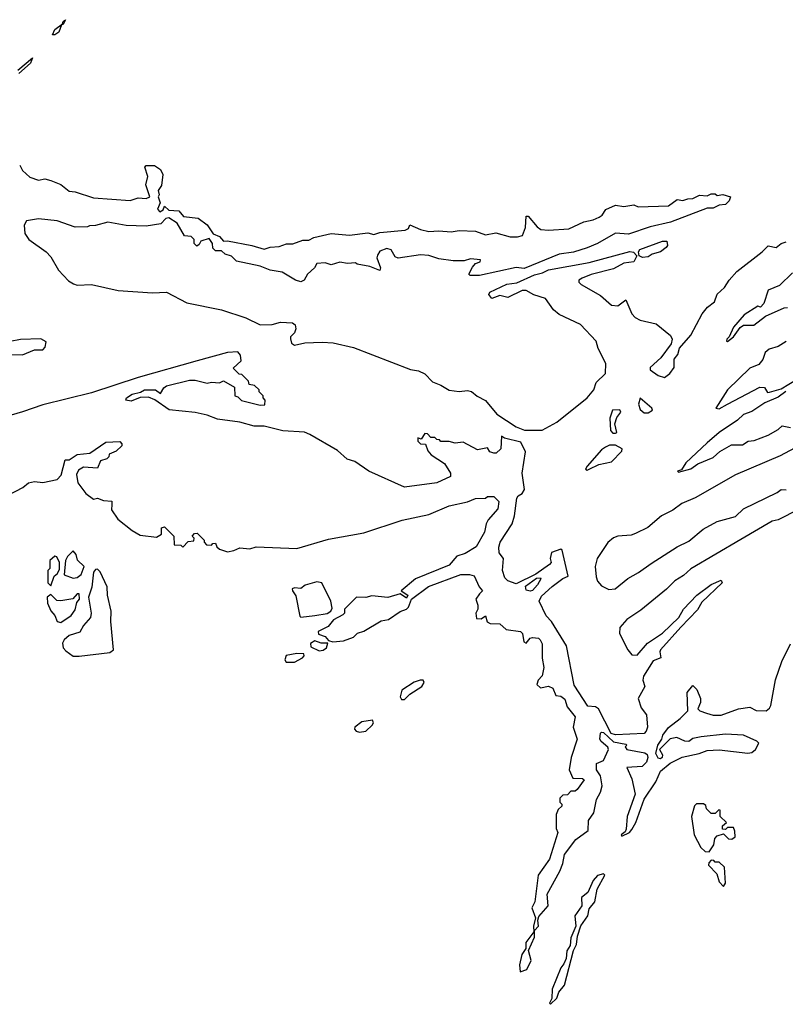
# Model space of a CAD drawing. Extents: x 2219101 to 2444320, y 201258 to 358766.
# Tile 205 of 256: x 2352832 to 2356600, y 313760 to 318607. Entities that reach past the tile are written whole.
import ezdxf

# ---------------------------------------------------------------- set-up
doc = ezdxf.new("R2010")
doc.units = 0

msp = doc.modelspace()

# ---------------------------------------------------------------- linework, layer by layer
at = {"layer": '0CON10XD'}
for points in [[(2353005, 318532.2), (2352992.7, 318532.7), (2353005, 318558.6), (2353043, 318587), (2353045, 318598.8), (2353057.3, 318607.3), (2353045, 318583.8), (2353038.3, 318581.7), (2353025, 318546), (2353005, 318532.2)], [(2352821.8, 318358.2), (2352895, 318420), (2352885, 318393.1), (2352828.3, 318341.7)], [(2352831.7, 317891.7), (2352846.2, 317865), (2352881.9, 317831.9), (2352925, 317818), (2352955, 317823.3), (2352985, 317816.2), (2353035, 317796.7), (2353075, 317763.3), (2353105, 317760), (2353195, 317730), (2353375, 317716.7), (2353415, 317730), (2353455, 317726.7), (2353472.5, 317735), (2353453.3, 317795), (2353462.5, 317835), (2353448.3, 317881.7), (2353455, 317890), (2353495, 317890), (2353525, 317870), (2353536.2, 317845), (2353529.3, 317790.7), (2353513.3, 317766.7), (2353517.5, 317745), (2353512.5, 317735), (2353522.5, 317705), (2353510, 317675), (2353521.7, 317661.7), (2353538.3, 317671.7), (2353545, 317690), (2353565, 317670), (2353615, 317666.2), (2353638.3, 317638.3), (2353709.5, 317629.5), (2353755, 317596.7), (2353783.3, 317553.3), (2353815, 317540), (2353835, 317517.5), (2353855, 317518.8), (2353975, 317496), (2354035, 317478), (2354065, 317488), (2354109.2, 317490.8), (2354145, 317503.3), (2354176.4, 317503.6), (2354225, 317522.5), (2354255, 317522.5), (2354280, 317535)], [(2354280, 317535), (2354365, 317554), (2354455, 317546), (2354545, 317558.8), (2354575, 317549.2), (2354605, 317560), (2354729.3, 317570.7), (2354745, 317580), (2354752.5, 317597.5), (2354805, 317574), (2354845, 317564.2), (2354895, 317568), (2354955, 317562.9), (2354995, 317570), (2355075, 317566.9), (2355125, 317548), (2355175, 317558.6), (2355245, 317538), (2355281.7, 317538.3), (2355306.2, 317545), (2355321.4, 317585), (2355325, 317640), (2355335, 317640), (2355378.3, 317588.3), (2355397.5, 317575), (2355435, 317571.1), (2355535, 317577.1), (2355608.3, 317611.7), (2355655, 317621.9), (2355683.8, 317635), (2355698, 317645), (2355717, 317673), (2355765, 317694), (2355805, 317687.5), (2355855, 317696), (2355875, 317686.7), (2356025, 317691.2), (2356068.3, 317721.7), (2356095, 317717.5), (2356120, 317725), (2356145, 317727.5), (2356177, 317743), (2356215, 317740), (2356235, 317750), (2356255, 317750), (2356265, 317742.5), (2356293, 317747), (2356330, 317735), (2356323.3, 317715), (2356305, 317698), (2356275, 317694), (2356245, 317680), (2356215, 317678.8), (2356035, 317610.4), (2355935, 317587.5), (2355828.7, 317551.3), (2355765, 317556.7), (2355675, 317505.4), (2355625.6, 317484.4), (2355556.9, 317463.1), (2355487.7, 317452.3), (2355315, 317382.6), (2355275, 317386.7), (2355095, 317347.8), (2355048.3, 317348.3), (2355042.5, 317355), (2355061.2, 317388.8), (2355075, 317407.5), (2355097.5, 317415), (2355100, 317425), (2355050.7, 317429.3), (2355019.5, 317420.5), (2354965, 317420), (2354895, 317429.2), (2354845, 317446.7), (2354805, 317450), (2354695, 317433.3), (2354680, 317440), (2354660, 317475), (2354639.2, 317480.8), (2354605, 317467.5), (2354592.7, 317447.3), (2354590, 317435), (2354607.5, 317385), (2354605, 317372.5), (2354555, 317392.5), (2354493, 317403), (2354485, 317410), (2354445, 317406.7), (2354407, 317413), (2354365, 317400), (2354335, 317410), (2354295, 317407.5), (2354283.3, 317385), (2354247.5, 317355), (2354232.5, 317325), (2354215, 317317.5), (2354190, 317325), (2354123.9, 317363.9), (2354063.9, 317373.9), (2354015, 317393.3), (2353899.3, 317419.3), (2353875, 317442.5), (2353843, 317453), (2353825, 317470), (2353795, 317470), (2353783, 317483), (2353780, 317505), (2353765, 317530), (2353723, 317517), (2353715, 317500), (2353703, 317493), (2353690, 317505), (2353690, 317525), (2353675, 317540), (2353643.6, 317543.6), (2353606.4, 317606.4), (2353565, 317632.5), (2353551.7, 317628.3), (2353527, 317603), (2353455, 317591.2), (2353355, 317593.8), (2353265, 317610), (2353205, 317593.3), (2353175, 317592.5), (2353165, 317587.5), (2353105, 317586.7), (2353016.4, 317616.4), (2352925, 317626.7), (2352865, 317617.5), (2352853.6, 317596.4), (2352857.5, 317555), (2352876.7, 317525), (2352962.5, 317465), (2352985, 317440), (2353022.5, 317375), (2353072.3, 317322.3), (2353096.4, 317306.4), (2353115, 317300), (2353185, 317303.3), (2353316.1, 317273.9), (2353485, 317262), (2353555, 317266.7), (2353655, 317214.2), (2353825, 317179.2), (2353945, 317138.8), (2354015.8, 317105.8), (2354075, 317106.1), (2354115, 317118.6), (2354174.7, 317114.7), (2354186.9, 317105), (2354191.5, 317085), (2354185, 317066), (2354164.5, 317045.5), (2354164.4, 317035.6), (2354169.5, 317015), (2354184.7, 317004.7), (2354235, 317016), (2354320.5, 317020.5), (2354375, 317016), (2354475, 316993.8), (2354755, 316886), (2354795, 316878), (2354825, 316863.8), (2354864.2, 316824.2), (2354905, 316808.8), (2354945, 316783.3), (2354995, 316777.5), (2355035, 316782.5), (2355055, 316776.7), (2355083.8, 316753.8), (2355125, 316732.5), (2355180, 316665), (2355275, 316603.3), (2355317, 316587), (2355403, 316587), (2355475, 316625.5), (2355625.5, 316745), (2355657.8, 316785), (2355669.3, 316820.7), (2355714.5, 316865.5), (2355716.2, 316915), (2355679.2, 316989.2), (2355668.7, 317025), (2355592.5, 317107.5), (2355486.7, 317156.7), (2355459.2, 317179.2), (2355420, 317235), (2355362.3, 317252.3), (2355325, 317274.4), (2355305, 317274.3), (2355235, 317240), (2355195, 317250), (2355155, 317234), (2355141.2, 317255), (2355145, 317265.8), (2355230, 317305), (2355278.3, 317311.7), (2355365, 317351.8), (2355405, 317360.3), (2355435, 317375.3), (2355635, 317411.3), (2355835, 317466.2), (2355853.1, 317463.1), (2355870, 317445), (2355854.7, 317415.3), (2355805, 317408.2), (2355755, 317381.5), (2355645, 317353.2), (2355600, 317335), (2355584.4, 317325), (2355584.3, 317315.7), (2355595, 317304.3), (2355690.2, 317250.2), (2355745, 317201.8), (2355775, 317199.4), (2355815, 317227.5), (2355845, 317160), (2355860.4, 317140.4), (2355885, 317127.3), (2355965, 317110), (2356035, 317052.9), (2356043.6, 317035), (2356038.9, 317011.1), (2355987.1, 316942.9), (2355934.2, 316895), (2355935, 316884), (2355974.6, 316855), (2356005, 316845.6), (2356032, 316865), (2356052.5, 316895), (2356053.3, 316936.7), (2356071.2, 316958.8), (2356079.1, 316990.9), (2356135.4, 317054.6), (2356190.4, 317159.6), (2356217.2, 317192.8), (2356251.3, 317218.7), (2356264.6, 317255.4), (2356301.3, 317288.7), (2356323.8, 317325), (2356362.2, 317367.8), (2356486.4, 317465), (2356515, 317493.6), (2356555, 317485.8), (2356580, 317505), (2356605, 317513.8)], [(2355897.1, 317437.1), (2355880, 317445), (2355877.8, 317465), (2355884, 317476), (2355995, 317517.1), (2356017.6, 317517.6), (2356020.4, 317495), (2356013.3, 317485), (2355985, 317463.9), (2355945, 317453.1), (2355925, 317439.6), (2355897.1, 317437.1)], [(2356635, 317360.8), (2356571.7, 317298.3), (2356515, 317276.2), (2356495, 317210), (2356478.3, 317191.7), (2356465, 317196.7), (2356397.1, 317155), (2356345, 317094), (2356324, 317046), (2356312.5, 317035), (2356310, 317025), (2356315, 317022.5), (2356345, 317046.2), (2356377.3, 317092.7), (2356395, 317103.8), (2356445, 317104.2), (2356502.1, 317147.9), (2356595, 317189.2), (2356610, 317190)], [(2352475, 316923.8), (2352555, 316924), (2352645, 316936.2), (2352695, 316950), (2352745, 316950), (2352785, 316958.8), (2352845, 316956.7), (2352905, 316982.5), (2352945, 316982.5), (2352957.5, 316995), (2352961.7, 317021.7), (2352935, 317036.2), (2352835, 317033.3), (2352785, 317023.3), (2352685, 317026.2), (2352633.6, 317016.4), (2352545, 317016), (2352458.3, 317001.7), (2352400, 316975), (2352390, 316965), (2352388.3, 316948.3), (2352400, 316935), (2352475, 316923.8)], [(2356605, 317023.8), (2356565, 316998.8), (2356520, 316985), (2356501.7, 316968.3), (2356488.8, 316935), (2356470.5, 316909.5), (2356425, 316891.9), (2356315, 316784.4), (2356257.5, 316695), (2356275, 316692), (2356315.7, 316714.3), (2356475, 316798.8), (2356497, 316797), (2356512.5, 316772.5), (2356523, 316773), (2356579.5, 316790.5), (2356655, 316835.8)], [(2355905, 315094), (2355765, 315087.1), (2355742.7, 315092.7), (2355680, 315215), (2355665, 315225.3), (2355628.3, 315228.3), (2355560.8, 315330.8), (2355523.3, 315525), (2355450, 315645), (2355423.1, 315673.1), (2355388.5, 315745), (2355400.5, 315769.5), (2355452.9, 315817.1), (2355505, 315856.7), (2355531.7, 315868.3), (2355502.5, 315995), (2355495, 316000), (2355450, 315985), (2355442.5, 315955), (2355447.5, 315935), (2355440, 315925), (2355372, 315878), (2355275, 315829.4), (2355234.6, 315844.6), (2355219.1, 315859.1), (2355207.5, 315895), (2355213.8, 315955), (2355192.1, 315982.1), (2355190, 316010), (2355196.9, 316035), (2355255.4, 316125), (2355267.3, 316165), (2355278, 316252), (2355286, 316264), (2355305, 316274.4), (2355316.2, 316295), (2355305.4, 316375), (2355320.5, 316480.5), (2355297.7, 316527.7), (2355217.5, 316547.5), (2355203, 316557), (2355200, 316495), (2355177.5, 316472.5), (2355165, 316472.5), (2355145, 316480), (2355135, 316500), (2355085, 316490), (2355015, 316527.5), (2354975, 316522.5), (2354945, 316530), (2354905, 316530), (2354898.3, 316538.3), (2354885, 316540), (2354875, 316550), (2354855, 316550), (2354838.3, 316568.3), (2354825, 316570), (2354808.3, 316541.7), (2354791.7, 316548.3), (2354791.7, 316531.7), (2354805, 316520), (2354828.3, 316518.3), (2354840, 316485), (2354857.5, 316465), (2354923, 316423), (2354952.5, 316375), (2354951.7, 316358.3), (2354885, 316326.7), (2354725, 316306.7), (2354550, 316385), (2354481.7, 316431.7), (2354443, 316443), (2354396.1, 316486.1), (2354260, 316565), (2354233, 316577), (2354127, 316583), (2354035, 316606.7), (2353986.4, 316606.4), (2353915, 316626.2), (2353805, 316640), (2353755, 316660), (2353695, 316673.3), (2353567, 316687), (2353496.1, 316736.1), (2353465, 316748.8), (2353425, 316746.7), (2353380.7, 316729.3), (2353353.9, 316733.9), (2353357.5, 316745), (2353385, 316763.8), (2353426.9, 316773.1), (2353446.7, 316785), (2353500, 316785), (2353525, 316767.5), (2353541.2, 316795), (2353555, 316804), (2353667, 316833), (2353695, 316832.5), (2353755, 316817.5), (2353775, 316822.5), (2353815, 316820), (2353835, 316830), (2353888.3, 316798.3), (2353890, 316755), (2353905, 316750), (2353923, 316733), (2354015, 316710), (2354038.3, 316711.7), (2354040, 316735), (2354030, 316745), (2354030, 316755), (2354010, 316775), (2354010, 316785), (2353987, 316807), (2353961.7, 316811.7), (2353958.3, 316828.3), (2353925, 316860), (2353911.7, 316861.7), (2353881.7, 316891.7), (2353922.1, 316927.9), (2353918.2, 316955), (2353905, 316972.7), (2353855, 316968.9), (2353705, 316927.6), (2353414.3, 316845.7), (2353185, 316770.9), (2352945, 316711.8), (2352845, 316677.3), (2352155.4, 316475.4)], [(2356602.3, 316777.7), (2356565, 316749.2), (2356499.2, 316720.8), (2356435, 316678), (2356395, 316663.3), (2356364.3, 316635.7), (2356275, 316575.7), (2356215, 316524), (2356110, 316425), (2356088.3, 316391.7), (2356070, 316385), (2356075, 316380), (2356135, 316396.7), (2356168.8, 316421.2), (2356245, 316452), (2356277.7, 316482.3), (2356335, 316513.8), (2356390, 316515), (2356417.5, 316532.5), (2356446.4, 316536.4), (2356515, 316562.5), (2356565, 316590), (2356585, 316607.5), (2356625, 316600)], [(2355925, 316671.4), (2355945.6, 316684.4), (2355943.8, 316695), (2355885, 316743.3), (2355877.5, 316715), (2355885, 316688.8), (2355905, 316671.9), (2355925, 316671.4)], [(2355751.7, 316571.7), (2355765, 316572.5), (2355770, 316575), (2355761.7, 316618.3), (2355770.9, 316649.1), (2355790, 316675), (2355785, 316686), (2355750, 316685), (2355736.7, 316645), (2355740, 316585), (2355751.7, 316571.7)], [(2352775, 316266.7), (2352847.5, 316305), (2352875, 316327.5), (2352905, 316333.3), (2352945, 316328.8), (2353015.6, 316344.4), (2353036.2, 316365), (2353055, 316440), (2353075, 316440), (2353115, 316466.7), (2353177, 316473), (2353255, 316526.7), (2353325, 316530), (2353335, 316520), (2353335, 316510), (2353306.4, 316483.6), (2353271.7, 316468.3), (2353270, 316455), (2353260, 316445), (2353230, 316435), (2353215, 316400), (2353145, 316403.8), (2353120.6, 316389.4), (2353111.5, 316368.5), (2353117.8, 316327.8), (2353156.7, 316275), (2353195, 316247.5), (2353215, 316252), (2353245, 316240), (2353285, 316237.5), (2353285, 316220), (2353284.3, 316195), (2353315, 316148), (2353385, 316092.5), (2353425, 316070), (2353505, 316060), (2353530, 316075), (2353530, 316105), (2353545, 316110), (2353590, 316065), (2353591.7, 316021.7), (2353625, 316020), (2353635, 316010), (2353661.7, 316038.3), (2353688.3, 316041.7), (2353690, 316055), (2353680, 316065), (2353691.7, 316078.3), (2353705, 316080), (2353740, 316045), (2353740, 316035), (2353751.7, 316021.7), (2353775, 316020), (2353781.7, 316028.3), (2353795, 316030), (2353801.7, 316011.7), (2353815, 316000), (2353855, 315987.5), (2353886.4, 315993.6), (2353915, 316007.5), (2353965, 316002.5), (2353995, 316012.5), (2354195, 316003.3), (2354350.9, 316049.1), (2354525, 316081.1), (2354715, 316143.1), (2354845, 316170.8), (2354946.2, 316213.8), (2355035, 316233.3), (2355075, 316250), (2355125, 316252.5), (2355135, 316260), (2355165, 316260), (2355190, 316235), (2355185, 316200), (2355137.5, 316145), (2355127.5, 316125), (2355120, 316085), (2355077.7, 316012.3), (2355025, 315980), (2354983.9, 315966.1), (2354945, 315922.5), (2354780, 315855), (2354710, 315795), (2354742.5, 315775), (2354735, 315760), (2354705, 315780), (2354643, 315763), (2354565, 315771.2), (2354535, 315763.3), (2354490, 315765), (2354430, 315705), (2354430, 315685), (2354423, 315677), (2354376.4, 315653.6), (2354349.3, 315620.7), (2354300, 315595), (2354301.7, 315581.7), (2354335, 315570), (2354351.7, 315551.7), (2354373.8, 315543.8), (2354425, 315549.2), (2354475, 315568), (2354495, 315586.7), (2354525, 315596.2), (2354611.7, 315648.3), (2354646.7, 315655), (2354705, 315694.3), (2354736.2, 315705), (2354746.2, 315715), (2354760, 315755), (2354843.9, 315816.1), (2355003.6, 315876.4), (2355045, 315876.7), (2355069.3, 315869.3), (2355092.5, 315815), (2355110, 315795), (2355095, 315780), (2355077.5, 315755), (2355086.7, 315725), (2355086.7, 315705), (2355076.7, 315685), (2355080, 315660), (2355102.5, 315657.5), (2355125, 315672.5), (2355133.3, 315643.3), (2355147.5, 315635), (2355195, 315633.8), (2355225.9, 315605.9), (2355296.1, 315596.1), (2355306.2, 315585), (2355313.8, 315545), (2355325, 315537.5), (2355345, 315562.5), (2355355, 315566.2), (2355385, 315562.5), (2355394, 315554), (2355404, 315535), (2355403.4, 315463.4), (2355412.3, 315417.7), (2355403.6, 315376.4), (2355383.3, 315355), (2355377.5, 315335), (2355395, 315317.5), (2355435, 315326.7), (2355455, 315316.2), (2355470.7, 315280.7), (2355495, 315277.5), (2355515, 315262.5), (2355526.7, 315225), (2355566, 315175), (2355556.7, 315125), (2355576.2, 315065), (2355546.7, 314975), (2355536.7, 314915), (2355555, 314872.5), (2355601.7, 314871.7), (2355610, 314865), (2355575, 314817.5), (2355565, 314810), (2355545, 314810), (2355528.3, 314791.7), (2355505, 314790), (2355490, 314775), (2355490, 314755), (2355500, 314745), (2355500, 314735), (2355481.7, 314718.3), (2355472.5, 314695), (2355472.5, 314625), (2355480, 314605), (2355440, 314475), (2355383.6, 314396.4), (2355368, 314265), (2355352, 314235), (2355370, 314185), (2355361.4, 314145), (2355362.5, 314117.5), (2355323.3, 314065), (2355322.5, 314035), (2355303.8, 314005), (2355291.2, 313955), (2355295, 313920), (2355328, 313932), (2355348.8, 313975), (2355336.7, 314025), (2355365, 314090), (2355366.4, 314123.6), (2355385.7, 314145), (2355382.5, 314175), (2355387, 314193), (2355433.3, 314245), (2355428, 314302), (2355490, 314415), (2355505, 314452.5), (2355513, 314497), (2355568.6, 314571.4), (2355630, 314615), (2355631.2, 314665), (2355657.3, 314702.7), (2355671.1, 314768.9), (2355691.2, 314805), (2355698.8, 314835), (2355690, 314885), (2355670, 314915), (2355670, 314945), (2355705, 314960), (2355730, 315015), (2355726.4, 315026.4), (2355693, 315053), (2355687.5, 315065), (2355690, 315095), (2355695, 315100), (2355705, 315097.5), (2355755, 315052.5), (2355815, 315040), (2355820, 315035), (2355811.7, 315028.3), (2355820, 315015), (2355908.6, 314998.6), (2355919.5, 314989.5), (2355923.9, 314975), (2355917.6, 314952.4), (2355895, 314930), (2355820, 314925), (2355845, 314870), (2355861.1, 314795), (2355821.1, 314685), (2355817.3, 314622.7), (2355811.2, 314608.8), (2355792.9, 314595), (2355795, 314587.5), (2355832.5, 314605), (2355845, 314620), (2355864, 314655), (2355905, 314770), (2355962, 314855), (2355985, 314907.5), (2356032.7, 314947.3), (2356092.7, 314977.3), (2356175.6, 314994.4), (2356215, 315009.2), (2356275, 315013.1), (2356415, 314995.8), (2356435, 315000), (2356453.3, 315015), (2356470, 315045), (2356460, 315055), (2356394.2, 315084.2), (2356305, 315090), (2356186.4, 315076.4)], [(2355625, 316390), (2355635, 316394.3), (2355682.7, 316417.3), (2355745, 316430), (2355795, 316483.3), (2355797.5, 316495), (2355765, 316512.5), (2355735, 316512.5), (2355715, 316503.3), (2355695, 316490), (2355625, 316408.8), (2355616.7, 316395), (2355625, 316390)], [(2356645, 316497.9), (2356575, 316460), (2356355, 316366.2), (2356156.9, 316253.1), (2356091.4, 316225), (2356047.2, 316192.7), (2355991.1, 316165), (2355922.9, 316107.1), (2355862.7, 316077.3), (2355841.2, 316068.8), (2355775, 316064.2), (2355755, 316056.2), (2355726.5, 316033.5), (2355673.5, 315955), (2355664.5, 315915), (2355668.9, 315865), (2355675, 315843.3), (2355695, 315820), (2355731.7, 315801.7), (2355762.5, 315805), (2355824.2, 315855.8), (2355876.7, 315885), (2355939.4, 315930.6), (2356067.7, 316012.3), (2356125, 316040), (2356195, 316098.8), (2356265, 316136.7), (2356355, 316161.2), (2356395, 316200), (2356560.7, 316279.3), (2356580, 316295), (2356605, 316292.5)], [(2356665, 316195.6), (2356565, 316145.6), (2356535, 316138.9), (2356381.8, 316048.2), (2356135, 315903.5), (2356098.6, 315871.4), (2356055.7, 315845), (2356015, 315804.3), (2355889.1, 315700.9), (2355820.8, 315655), (2355785.8, 315615), (2355784.6, 315585), (2355825, 315504.4), (2355845, 315480.8), (2355870.7, 315479.3), (2355922.3, 315537.7), (2355995, 315586.7), (2356075.7, 315664.3), (2356098.8, 315705), (2356165, 315774), (2356235, 315826.2), (2356285, 315847.5), (2356290, 315835), (2356189.6, 315740.4), (2356168.3, 315701.7), (2356085, 315616.2), (2355986.2, 315505), (2355982, 315495), (2355987.1, 315465), (2355949.2, 315450.8), (2355902, 315375), (2355898, 315355), (2355909.4, 315325), (2355876, 315265), (2355890.3, 315220.3), (2355916.4, 315185), (2355921.2, 315125), (2355915.4, 315104.6), (2355905, 315094)], [(2352985, 315820), (2353001.7, 315868.3), (2353018.3, 315881.7), (2353027.5, 315902.5), (2353027.5, 315935), (2353015, 315962.5), (2353005, 315966.7), (2352980, 315945), (2352980, 315905), (2352970, 315895), (2352970, 315835), (2352985, 315820)], [(2353095, 315857.5), (2353115, 315861.2), (2353135, 315876.7), (2353148.8, 315915), (2353116.4, 315946.4), (2353110, 315975), (2353095, 315992.5), (2353066.7, 315965), (2353056.7, 315945), (2353050, 315875), (2353095, 315857.5)], [(2353125, 315474.7), (2353275, 315491.5), (2353292.9, 315505), (2353280.6, 315645), (2353282.5, 315695), (2353264.2, 315775), (2353262.5, 315815), (2353228.3, 315888.3), (2353215, 315902.5), (2353205, 315900), (2353195, 315887.5), (2353186.6, 315813.4), (2353171.1, 315765), (2353183.3, 315685), (2353179.6, 315665), (2353145, 315625.5), (2353127.3, 315592.7), (2353074.5, 315575), (2353051.2, 315555), (2353042.3, 315537.7), (2353045.4, 315515), (2353059.4, 315499.4), (2353094.7, 315474.7), (2353125, 315474.7)], [(2355345, 315793.8), (2355325, 315798.8), (2355321.2, 315818.8), (2355375, 315857.5), (2355395, 315860), (2355397.5, 315855), (2355380, 315825), (2355355, 315796.7), (2355345, 315793.8)], [(2354215, 315666.2), (2354285, 315674.3), (2354345.9, 315684.1), (2354362.5, 315695), (2354369.3, 315710.7), (2354363.9, 315743.9), (2354318.8, 315835), (2354295, 315839.2), (2354236.1, 315823.9), (2354215, 315807.5), (2354185, 315810), (2354173.3, 315805), (2354174, 315795), (2354191.2, 315771.2), (2354210.6, 315670.6), (2354215, 315666.2)], [(2353035, 315640.4), (2353085, 315673.9), (2353105, 315701.4), (2353112.7, 315737.3), (2353125.7, 315755), (2353125, 315780), (2353115, 315780), (2353093.9, 315756.1), (2353035, 315746.2), (2353015, 315747.5), (2352985, 315777.5), (2352967.5, 315765), (2352968.8, 315735), (2352985, 315697.5), (2353005, 315673.3), (2353016, 315645), (2353035, 315640.4)], [(2354305, 315500.8), (2354325, 315502.9), (2354342.5, 315515), (2354348.3, 315538.3), (2354315, 315537.5), (2354285, 315550), (2354263.9, 315536.1), (2354265, 315520), (2354305, 315500.8)], [(2356186.4, 315076.4), (2356145, 315068.8), (2356125, 315053.8), (2356105, 315056.2), (2356066.4, 315073.6), (2356033, 315067), (2355980, 315015), (2355995, 314987.5), (2355993.3, 314975), (2355985, 314968.8), (2355975, 314971.2), (2355962, 314995), (2355972.5, 315035), (2355992.5, 315065), (2355997.5, 315085), (2356025, 315122.5), (2356083, 315167), (2356120, 315205), (2356117.5, 315295), (2356145, 315330), (2356165, 315310), (2356182.5, 315265), (2356182.5, 315245), (2356170, 315215), (2356180, 315205), (2356212.7, 315192.7), (2356245, 315183.1), (2356285, 315183.1), (2356370, 315215), (2356425, 315222.5), (2356457, 315207), (2356505.9, 315204.1), (2356522.5, 315217.5), (2356528.3, 315231.7), (2356552.1, 315357.9), (2356582.6, 315447.4), (2356625.8, 315535)], [(2354143.9, 315443.9), (2354185, 315444.3), (2354223.8, 315465), (2354232.5, 315475), (2354230, 315485), (2354195, 315487.5), (2354143.1, 315476.9), (2354136.4, 315456.4), (2354143.9, 315443.9)], [(2354725, 315261.2), (2354752.5, 315287.5), (2354811.2, 315325), (2354823.3, 315345), (2354817.5, 315355), (2354803.6, 315356.4), (2354774.1, 315345.9), (2354713, 315307), (2354703.6, 315273.6), (2354711.2, 315261.2), (2354725, 315261.2)], [(2354505, 315100), (2354535, 315104.4), (2354566.7, 315135), (2354572.5, 315145), (2354568.3, 315158.3), (2354515, 315150), (2354481.2, 315125), (2354480, 315115), (2354487.5, 315105), (2354505, 315100)], [(2356225, 314510), (2356247.5, 314545), (2356253.3, 314576.7), (2356265, 314590), (2356295, 314600), (2356320, 314575), (2356337, 314573), (2356352.5, 314585), (2356351.7, 314611.7), (2356345, 314630), (2356315, 314630), (2356305, 314620), (2356291.7, 314621.7), (2356291.7, 314638.3), (2356310, 314655), (2356280, 314685), (2356280, 314715), (2356273, 314717), (2356255, 314700), (2356235, 314700), (2356211.7, 314721.7), (2356208.3, 314738.3), (2356197, 314747), (2356163, 314747), (2356153, 314737), (2356137.5, 314685), (2356151.2, 314595), (2356185, 314532.5), (2356205, 314512.5), (2356225, 314510)], [(2356295, 314340), (2356306.4, 314356.4), (2356300, 314435), (2356275, 314460), (2356255, 314460), (2356248.3, 314468.3), (2356235, 314470), (2356223, 314457), (2356222.5, 314445), (2356262.5, 314402.5), (2356275, 314362.5), (2356295, 314340)], [(2355445, 313760), (2355475, 313790), (2355485, 313820), (2355512.5, 313855), (2355557.5, 314025), (2355572.5, 314055), (2355577.5, 314095), (2355593.6, 314146.4), (2355627.5, 314195), (2355635, 314230), (2355662.5, 314265), (2355673.6, 314326.4), (2355712.5, 314395), (2355705, 314402.5), (2355675, 314394), (2355655, 314370), (2355628.9, 314311.1), (2355596.7, 314285), (2355598.8, 314245), (2355564.2, 314195.8), (2355568.8, 314145), (2355545, 314087.5), (2355540.8, 314049.2), (2355525, 314022.5), (2355520.8, 313985), (2355510.7, 313959.3), (2355495, 313940), (2355452.9, 313835), (2355451.7, 313788.3), (2355440, 313765), (2355445, 313760)]]:
    msp.add_lwpolyline(points, dxfattribs=at)

doc.saveas('drawing.dxf')
